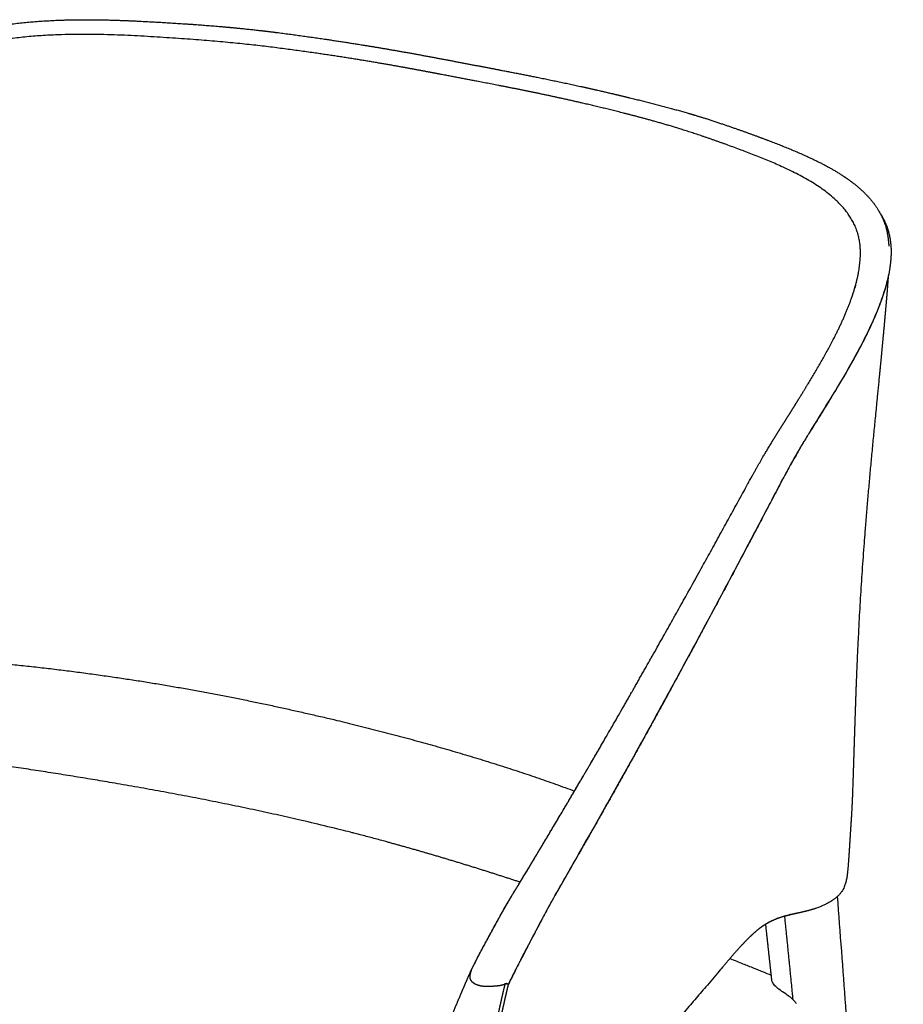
# Model space of a CAD drawing. Header units: millimetres. Extents: x 1682 to 3183, y 1190 to 3069.
# Tile 3 of 9: x 1919 to 2123, y 1536 to 1763. Entities that reach past the tile are written whole.
import ezdxf

# ---------------------------------------------------------------- set-up
doc = ezdxf.new("R2010")
doc.units = ezdxf.units.MM
doc.header["$MEASUREMENT"] = 0
doc.layers.add('2DVýkres$viditelné$tečné', color=7, linetype='Continuous', true_color=0x000000)
doc.layers.add('2DVýkres$viditelné$čáry', color=7, linetype='Continuous', true_color=0x000000)

msp = doc.modelspace()

# ---------------------------------------------------------------- linework, layer by layer
at = {"layer": '2DVýkres$viditelné$tečné'}
msp.add_open_spline([(2095.29, 1556.07), (2096.25, 1546.52), (2097.2, 1536.97)], degree=2, dxfattribs=at)
msp.add_rational_spline([(2023.15, 1543.63), (2022.94, 1543.14), (2022.82, 1542.66), (2022.79, 1542.27), (2022.77, 1541.89), (2022.85, 1541.57), (2023.02, 1541.33), (2023.38, 1540.83), (2024.03, 1540.45), (2024.74, 1540.23), (2025.45, 1540), (2026.23, 1539.93), (2027.42, 1539.97), (2028.07, 1539.99), (2028.72, 1540.04), (2029.37, 1540.11), (2029.68, 1540.14), (2029.99, 1540.2), (2030.3, 1540.28), (2030.5, 1540.33), (2030.69, 1540.39), (2030.89, 1540.46)], [2089.58207798, 2094.64841999, 2110.56400829, 2116.83098964, 2123.097971, 2119.71634542, 2106.6861129, 2080.62564787, 2079.39157725, 2078.73098094, 2078.07038462, 2077.9832626, 2078.15087537, 2077.28701238, 2077.28701238, 2078.15087537, 2074.1322679, 2074.1322679, 2078.15087537, 2077.75020414, 2077.75020414, 2078.15087537], degree=3, knots=[0, 0, 0, 0, 2.985643, 2.985643, 2.985643, 5.971286, 5.971286, 5.971286, 11.942573, 11.942573, 11.942573, 17.913859, 17.913859, 17.913859, 18.865703, 18.865703, 18.865703, 19.325547, 19.325547, 19.325547, 19.627848, 19.627848, 19.627848, 19.627848], dxfattribs=at)
at = {"layer": '2DVýkres$viditelné$čáry'}
for points, weights, knots in [([(1716.95, 1622.27), (1717.21, 1622.98), (1717.51, 1623.68), (1718.21, 1625.04), (1718.6, 1625.7), (1719.01, 1626.33), (1719.44, 1626.99), (1719.89, 1627.61), (1720.81, 1628.81), (1721.28, 1629.38), (1721.78, 1629.92), (1722.66, 1630.88), (1723.55, 1631.78), (1725.42, 1633.59), (1726.29, 1634.38), (1727.26, 1635.27), (1727.64, 1635.62), (1728.28, 1636.2), (1729.36, 1637.18), (1731.08, 1638.7), (1732.57, 1639.91), (1733.61, 1640.76), (1736.08, 1642.76), (1738.42, 1644.66), (1742.86, 1648.24), (1745.3, 1650.21), (1752.52, 1655.97), (1757.33, 1659.78), (1762.46, 1663.76), (1772.12, 1671.27), (1782.17, 1678.82), (1791.78, 1685.93), (1792.95, 1686.79), (1795.34, 1688.56), (1800.33, 1692.23), (1806.78, 1696.95), (1815.71, 1703.44), (1823.05, 1708.75), (1827.76, 1712.17), (1828.77, 1712.9), (1832.83, 1715.85), (1835.93, 1718.11), (1839.83, 1721.02), (1841.26, 1722.09), (1842.67, 1723.14), (1845.12, 1724.97), (1846.3, 1725.86), (1849.76, 1728.43), (1852.03, 1730.11), (1854.44, 1731.87), (1857.7, 1734.26), (1860.88, 1736.55), (1867.81, 1741.32), (1871.54, 1743.78), (1882.42, 1750.37), (1891.05, 1754.96), (1900.13, 1757.91), (1908.15, 1760.51), (1916.66, 1761.88), (1929.79, 1762.61), (1933.89, 1762.65), (1941.85, 1762.51), (1945.65, 1762.34), (1949.5, 1762.13), (1955.89, 1761.78), (1962.71, 1761.32), (1969, 1760.71), (1971.62, 1760.46), (1974.17, 1760.18), (1979.06, 1759.58), (1981.25, 1759.29), (1983.52, 1758.98), (1989.95, 1758.09), (1996.18, 1757.14), (2005.7, 1755.53), (2008.85, 1754.97), (2016.07, 1753.64), (2019.87, 1752.91), (2023.86, 1752.15), (2027.86, 1751.39), (2031.69, 1750.66), (2038.85, 1749.25), (2041.94, 1748.62), (2051.18, 1746.64), (2057.04, 1745.28), (2062.93, 1743.81), (2065.03, 1743.28), (2067.02, 1742.77), (2071.38, 1741.58), (2073.6, 1740.94), (2075.81, 1740.26), (2081.15, 1738.61), (2086.56, 1736.69), (2091.48, 1734.83), (2093.22, 1734.16), (2096.42, 1732.92), (2100.72, 1731.05), (2104.4, 1729.25), (2107.6, 1727.45), (2110.44, 1725.55), (2112.86, 1723.6), (2114.9, 1721.57), (2116.05, 1720.08), (2116.55, 1719.33), (2116.69, 1719.11), (2116.95, 1718.69), (2117.41, 1717.88), (2118.1, 1716.49), (2118.54, 1715.23), (2118.76, 1714.37), (2118.84, 1714.04), (2118.91, 1713.7), (2118.98, 1713.36), (2119.07, 1712.89), (2119.14, 1712.38), (2119.25, 1711.42), (2119.29, 1710.95), (2119.32, 1710.44)], [2325.9418302, 2326.22542431, 2326.51656916, 2327.20745124, 2327.60298624, 2328.06668995, 2328.54418965, 2329.07328556, 2330.22834509, 2330.84670079, 2331.50317928, 2332.68004903, 2333.93587469, 2336.700914, 2338.06843172, 2339.6225069, 2339.6225069, 2339.6225069, 2339.6225069, 2339.6225069, 2339.6225069, 2339.6225069, 2343.12419406, 2346.46603875, 2352.79317811, 2356.29118966, 2366.64443508, 2373.57759725, 2380.92929503, 2394.90978055, 2409.3811482, 2423.25117522, 2423.25117522, 2423.25117522, 2423.25117522, 2423.25117522, 2423.25117522, 2423.25117522, 2423.25117522, 2423.25117522, 2429.21902315, 2433.81705897, 2440.06191646, 2442.37294766, 2444.67673461, 2448.71420754, 2450.68416014, 2456.42853304, 2460.21482651, 2464.20157176, 2469.60138626, 2474.81417018, 2485.67438684, 2491.27416971, 2506.31960214, 2516.77405145, 2523.0719566, 2528.66212255, 2531.08901677, 2531.19494253, 2530.7421876, 2529.23763121, 2528.23323403, 2527.08919729, 2525.18936038, 2522.8232474, 2519.96065503, 2518.76702397, 2517.48120167, 2514.78632052, 2513.4840696, 2512.0844245, 2508.13906253, 2503.96214545, 2496.92239481, 2494.48475031, 2488.69480271, 2485.50385672, 2482.13458391, 2478.76508365, 2475.52107811, 2469.18857761, 2466.36442211, 2457.60544614, 2451.62089802, 2445.22454919, 2442.95501844, 2440.74744233, 2435.70754157, 2433.01702844, 2430.1736767, 2423.35559055, 2415.56833562, 2408.09749547, 2408.09749547, 2408.09749547, 2408.09749547, 2408.09749547, 2408.09749547, 2408.09749547, 2408.09749547, 2408.09749547, 2408.09749547, 2408.09749547, 2408.09749547, 2408.09749547, 2408.09749547, 2408.09749547, 2408.09749547, 2408.09749547, 2407.37238797, 2407.37238797, 2408.09749547, 2407.04556149, 2405.9769175, 2404.18090922, 2403.36305141, 2402.64929966], [0, 0, 0, 0, 3.841069, 3.841069, 7.796497, 7.796497, 7.796497, 11.870658, 11.870658, 15.934007, 15.934007, 15.934007, 23.032297, 23.032297, 30.702459, 30.702459, 30.702459, 31.443303, 31.978173, 32.821807, 34.788577, 34.788577, 34.788577, 54.746351, 54.746351, 74.517857, 74.517857, 107.966054, 107.966054, 107.966054, 183.157414, 183.157414, 183.157414, 185.268697, 187.501198, 192.209139, 196.940856, 203.620706, 205.443346, 205.443346, 205.443346, 235.635485, 235.635485, 235.635485, 249.369654, 249.369654, 259.974204, 259.974204, 277.348568, 277.348568, 277.348568, 306.050716, 306.050716, 336.929958, 336.929958, 393.595838, 393.595838, 393.595838, 442.712442, 442.712442, 465.04566, 465.04566, 486.164915, 486.164915, 486.164915, 522.429455, 522.429455, 522.429455, 537.069643, 537.069643, 550.119056, 550.119056, 550.119056, 587.033655, 587.033655, 605.961807, 605.961807, 629.633667, 629.633667, 629.633667, 653.300355, 653.300355, 672.229358, 672.229358, 709.163709, 709.163709, 709.163709, 722.22078, 722.22078, 736.864994, 736.864994, 736.864994, 773.15115, 773.15115, 773.15115, 775.882314, 778.157475, 780.000101, 781.856961, 783.518446, 784.987987, 786.400093, 787.718051, 787.718051, 787.718051, 788.108961, 788.43202, 789.076194, 790.375223, 790.375223, 790.375223, 790.87589, 790.87589, 790.87589, 795.207985, 795.207985, 798.804487, 798.804487, 798.804487, 798.804487]), ([(2110.67, 1698.27), (2112.52, 1703.51), (2113.39, 1708.57), (2112.32, 1712.82), (2109.87, 1722.55), (2097.24, 1728.07), (2086.06, 1732.3), (2080.53, 1734.39), (2075.34, 1736.17), (2070.78, 1737.59), (2066.24, 1739), (2062.32, 1740.04), (2058.62, 1740.99), (2043.98, 1744.73), (2032.85, 1746.81), (2021.81, 1748.93), (2010.85, 1751.03), (1999.97, 1753.18), (1983.3, 1755.47), (1979.15, 1756.04), (1974.65, 1756.62), (1969.11, 1757.17), (1963.59, 1757.72), (1957.04, 1758.23), (1949.72, 1758.67), (1935.12, 1759.54), (1917.46, 1760.1), (1900.96, 1754.71), (1884.31, 1749.28), (1868.46, 1737.67), (1857.11, 1729.05), (1851.36, 1724.69), (1846.79, 1721.11), (1843.03, 1718.15), (1839.25, 1715.18), (1836.29, 1712.83), (1832.64, 1710.02), (1817.85, 1698.63), (1791.25, 1679.23), (1767.55, 1660.57), (1755.43, 1651.03), (1744.1, 1641.7), (1739.14, 1637.6), (1736.65, 1635.53), (1735.8, 1634.81), (1733.53, 1632.03), (1732.11, 1630.27), (1730.73, 1628.48), (1729.4, 1626.65), (1728.73, 1625.72), (1728.07, 1624.78), (1727.42, 1623.82), (1726.85, 1622.95), (1726.35, 1622.16), (1725.93, 1621.42)], [2365.51418107, 2377.6875153, 2390.10066978, 2401.69661237, 2428.66406535, 2451.21172031, 2468.96914694, 2477.84786026, 2485.52901649, 2491.82001364, 2498.11101078, 2503.01184884, 2507.41124972, 2525.00885325, 2534.58346203, 2544.10314681, 2553.6228316, 2563.08759239, 2572.49643745, 2574.84864871, 2577.19736524, 2579.55112781, 2581.90489038, 2584.263699, 2586.33236258, 2590.46968975, 2593.4464368, 2581.74599788, 2570.04555895, 2543.66793407, 2524.13415525, 2514.36726584, 2506.31133794, 2499.98212392, 2493.6529099, 2489.05040976, 2483.37563926, 2460.67655729, 2420.82114977, 2385.06209926, 2367.182574, 2350.32713801, 2342.99147282, 2339.32364022, 2338.03575033, 2334.81845449, 2334.2238156, 2334.2238156, 2334.81845449, 2334.53879572, 2334.53879572, 2334.81845449, 2328.39568125, 2316.36401851, 2321.00757207], [416.894766, 416.894766, 416.894766, 416.894766, 447.354102, 447.354102, 447.354102, 518.190148, 518.190148, 518.190148, 553.608171, 553.608171, 553.608171, 589.026194, 589.026194, 589.026194, 730.698286, 730.698286, 730.698286, 872.370378, 872.370378, 872.370378, 907.788401, 907.788401, 907.788401, 943.206424, 943.206424, 943.206424, 1014.04247, 1014.04247, 1014.04247, 1084.878516, 1084.878516, 1084.878516, 1120.296539, 1120.296539, 1120.296539, 1155.714561, 1155.714561, 1155.714561, 1297.386653, 1297.386653, 1297.386653, 1368.222699, 1368.222699, 1368.222699, 1403.640722, 1403.640722, 1403.640722, 1406.940473, 1406.940473, 1406.940473, 1408.623866, 1408.623866, 1408.623866, 1417.478371, 1417.478371, 1417.478371, 1417.478371]), ([(2117.34, 1718), (2118.04, 1716.9), (2118.6, 1715.76), (2119, 1714.58), (2119.49, 1713.14), (2119.74, 1711.66), (2119.82, 1710.17), (2119.9, 1708.67), (2119.8, 1707.16), (2119.58, 1705.64), (2119.57, 1705.61), (2119.57, 1705.58), (2119.56, 1705.54)], [2417.70749935, 2414.49090721, 2411.26019393, 2408.0467391, 2404.12813577, 2400.23007784, 2396.37289762, 2392.52245572, 2388.71507189, 2384.94912844, 2384.86787966, 2384.78665069, 2384.70544179], [221.117261, 221.117261, 221.117261, 221.117261, 233.361331, 233.361331, 233.361331, 248.279055, 248.279055, 248.279055, 263.158629, 263.158629, 263.158629, 263.479501, 263.479501, 263.479501, 263.479501]), ([(2119.24, 1703.72), (2119.06, 1702.88), (2118.85, 1702.04), (2118.62, 1701.2), (2118.19, 1699.67), (2117.67, 1698.13), (2117.08, 1696.59), (2116.2, 1694.31), (2115.18, 1692.03), (2114.04, 1689.74), (2112.04, 1685.7), (2109.71, 1681.65), (2107.27, 1677.59), (2106.32, 1676.01), (2105.35, 1674.44), (2104.38, 1672.87), (2103.4, 1671.28), (2102.42, 1669.69), (2101.43, 1668.11), (2100.43, 1666.49), (2099.44, 1664.87), (2098.48, 1663.23), (2097.35, 1661.3), (2096.25, 1659.34), (2095.2, 1657.36), (2094.41, 1655.87), (2093.62, 1654.39), (2092.85, 1652.9), (2091.95, 1651.19), (2091.06, 1649.49), (2090.16, 1647.78), (2088.34, 1644.33), (2086.51, 1640.87), (2084.68, 1637.42), (2080.87, 1630.24), (2077.03, 1623.07), (2073.17, 1615.92), (2069.11, 1608.41), (2065.01, 1600.92), (2060.87, 1593.46), (2058.72, 1589.59), (2056.56, 1585.73), (2054.38, 1581.88), (2052.15, 1577.92), (2049.91, 1573.97), (2047.66, 1570.03), (2047.1, 1569.05), (2046.54, 1568.07), (2045.98, 1567.09), (2045.4, 1566.08), (2044.83, 1565.07), (2044.25, 1564.06), (2043.76, 1563.21), (2043.28, 1562.36), (2042.79, 1561.51), (2042.55, 1561.1), (2042.32, 1560.69), (2042.08, 1560.27), (2041.79, 1559.75), (2041.5, 1559.23), (2041.21, 1558.71), (2040.57, 1557.54), (2039.94, 1556.38), (2039.32, 1555.2), (2038.98, 1554.56), (2038.64, 1553.91), (2038.29, 1553.25), (2037.98, 1552.66), (2037.68, 1552.08), (2037.36, 1551.48), (2036.77, 1550.35), (2036.18, 1549.21), (2035.59, 1548.07), (2035.27, 1547.46), (2034.95, 1546.84), (2034.63, 1546.22), (2034.3, 1545.59), (2033.98, 1544.96), (2033.66, 1544.33), (2032.98, 1543.01), (2032.31, 1541.68), (2031.66, 1540.35)], [1, 0.99962156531, 0.99962156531, 1, 0.998449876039, 0.996916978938, 0.995398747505, 0.993162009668, 0.990957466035, 0.98877880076, 0.984951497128, 0.981204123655, 0.977484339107, 0.977474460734, 0.977474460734, 0.977484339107, 0.97748428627, 0.97748428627, 0.977484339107, 0.976038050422, 0.974591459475, 0.973139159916, 0.973016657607, 0.973016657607, 0.973139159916, 0.973132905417, 0.973132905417, 0.973139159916, 0.973138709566, 0.973138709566, 0.973139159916, 0.973138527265, 0.973138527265, 0.973139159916, 0.973134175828, 0.973134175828, 0.973139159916, 0.97312823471, 0.97312823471, 0.973139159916, 0.973135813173, 0.973135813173, 0.973139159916, 0.973137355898, 0.973137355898, 0.973139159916, 0.972405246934, 0.971671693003, 0.970940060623, 0.970193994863, 0.96945004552, 0.968703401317, 0.968073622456, 0.967441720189, 0.966810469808, 0.966809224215, 0.966809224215, 0.966810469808, 0.96680020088, 0.96680020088, 0.966810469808, 0.966786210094, 0.966786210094, 0.966810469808, 0.966447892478, 0.966090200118, 0.965735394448, 0.965417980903, 0.965102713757, 0.964789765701, 0.964788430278, 0.964788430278, 0.964789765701, 0.964488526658, 0.964192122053, 0.963902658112, 0.963901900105, 0.963901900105, 0.963902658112, 0.963872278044, 0.963872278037, 0.963902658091], [0, 0, 0, 0, 1.264551, 1.264551, 1.264551, 16.119347, 16.119347, 16.119347, 38.004228, 38.004228, 38.004228, 76.440889, 76.440889, 76.440889, 79.134601, 79.134601, 79.134601, 81.862447, 81.862447, 81.862447, 96.773581, 96.773581, 96.773581, 100.048304, 100.048304, 100.048304, 102.505083, 102.505083, 102.505083, 105.316267, 105.316267, 105.316267, 111.026458, 111.026458, 111.026458, 122.896698, 122.896698, 122.896698, 135.366584, 135.366584, 135.366584, 141.828018, 141.828018, 141.828018, 148.460126, 148.460126, 148.460126, 155.704739, 155.704739, 155.704739, 163.092288, 163.092288, 163.092288, 169.323804, 169.323804, 169.323804, 170.018125, 170.018125, 170.018125, 170.892045, 170.892045, 170.892045, 172.828666, 172.828666, 172.828666, 176.957675, 176.957675, 176.957675, 180.651198, 180.651198, 180.651198, 182.523842, 182.523842, 182.523842, 186.235085, 186.235085, 186.235085, 187.268981, 187.268981, 187.268981, 189.44022, 189.44022, 189.44022, 189.44022]), ([(2119.18, 1703.45), (2119.12, 1702.61), (2119.06, 1701.76), (2118.99, 1700.92), (2118.85, 1699.03), (2118.66, 1696.89), (2118.32, 1693.06), (2118.13, 1690.95), (2117.52, 1684.44), (2117.03, 1679.38), (2116.58, 1674.88), (2116.26, 1671.67), (2115.72, 1666.2), (2114.79, 1656.33), (2113.48, 1641.14), (2112.64, 1628.2), (2112.23, 1619.65), (2112, 1614.95), (2111.8, 1609.87), (2111.54, 1602.27), (2111.45, 1599.6), (2111.29, 1594.58), (2111.18, 1591.18), (2111.1, 1588.5), (2111.07, 1587.86), (2111.03, 1586.64), (2110.96, 1584.48), (2110.87, 1582.22), (2110.77, 1580.25), (2110.69, 1578.84), (2110.64, 1578.17), (2110.61, 1577.78), (2110.56, 1576.92), (2110.4, 1574.51), (2110.21, 1571.4), (2110.02, 1568.53), (2109.87, 1566.71), (2109.73, 1565.6), (2109.66, 1565.11), (2109.62, 1564.91), (2109.55, 1564.52), (2109.4, 1563.81), (2109.15, 1563.01), (2108.75, 1562.16), (2108.41, 1561.66), (2108.22, 1561.43), (2108.03, 1561.19), (2107.61, 1560.73), (2106.58, 1559.86), (2104.95, 1558.86), (2102.63, 1557.89), (2100.9, 1557.39), (2099.99, 1557.17), (2099.74, 1557.11), (2099.49, 1557.05), (2099.24, 1556.99)], [1, 0.999990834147, 0.999990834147, 1, 1.00020786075, 1.00058763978, 1.00133900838, 1.00179865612, 1.00328855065, 1.00455994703, 1.00572528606, 1.00572528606, 1.00572528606, 1.00572528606, 1.00572528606, 1.00572528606, 1.00572528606, 1.00705270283, 1.00843662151, 1.01047406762, 1.01118135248, 1.01249674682, 1.01337926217, 1.01404108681, 1.01404108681, 1.01404108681, 1.01404108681, 1.01404108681, 1.01404108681, 1.01404108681, 1.01404108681, 1.01404108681, 1.01404108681, 1.01404108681, 1.01404108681, 1.01404108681, 1.01404108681, 1.01404108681, 1.01404108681, 1.01404108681, 1.01404108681, 1.01404108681, 1.01404108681, 1.01404108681, 1.01404108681, 1.01404108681, 1.01404108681, 1.01404108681, 1.01404108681, 1.01404108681, 1.01404108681, 1.01404108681, 1.01404108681, 1.01401412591, 1.0140141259, 1.01404108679], [0, 0, 0, 0, 1.234191, 1.234191, 1.234191, 10.996659, 10.996659, 21.476599, 21.476599, 45.383568, 45.383568, 45.383568, 50.082153, 53.419865, 59.860689, 72.3584, 72.3584, 72.3584, 96.195016, 96.195016, 111.36268, 111.36268, 128.051452, 128.051452, 128.051452, 128.988128, 129.826783, 131.212523, 132.290168, 132.709983, 133.276766, 133.276766, 133.276766, 134.532551, 136.806322, 137.824475, 138.741506, 139.462473, 139.462473, 139.462473, 139.758899, 140.046264, 140.526433, 140.969749, 141.412474, 141.412474, 141.412474, 141.853339, 142.317303, 143.376118, 144.630642, 145.996132, 145.996132, 145.996132, 146.372046, 146.372046, 146.372046, 146.372046]), ([(2111.65, 1701.44), (2111.65, 1701.44), (2111.65, 1701.44), (2111.65, 1701.44), (2111.64, 1701.38), (2111.6, 1701.23), (2111.55, 1701.01)], [2377.07598919, 2377.07599446, 2377.07599973, 2377.076005, 2377.6144249, 2378.07167985, 2378.4947994], [14.00968, 14.00968, 14.00968, 14.00968, 14.009696, 14.009696, 14.009696, 15.683583, 15.683583, 15.683583, 15.683583]), ([(2058.19, 1604.32), (2059.22, 1606.12), (2061.28, 1609.74), (2065.55, 1617.27), (2073.95, 1632.23), (2081.22, 1645.42), (2086.31, 1654.68), (2086.82, 1655.62), (2087.28, 1656.47), (2088.21, 1658.13), (2088.66, 1658.95), (2090.07, 1661.44), (2091.04, 1663.09), (2092.09, 1664.82), (2092.91, 1666.17), (2093.73, 1667.48), (2095.16, 1669.74), (2095.85, 1670.84), (2097.84, 1674.02), (2099.13, 1676.09), (2100.47, 1678.29), (2101.1, 1679.33), (2102.29, 1681.31), (2104.42, 1684.98), (2106.69, 1689.15), (2108.94, 1693.82), (2110.16, 1696.83), (2110.67, 1698.27)], [1, 1, 1, 1, 1, 1, 1, 1.00079769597, 1.00151473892, 1.00291694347, 1.0036017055, 1.00569108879, 1.00706964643, 1.00854950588, 1.00970616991, 1.01085553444, 1.01287159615, 1.01385683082, 1.0167267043, 1.01862192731, 1.02063216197, 1.02063216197, 1.02063216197, 1.02063216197, 1.02063216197, 1.02063216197, 1.02063216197, 1.02063216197], [307.889256, 307.889256, 307.889256, 307.889256, 310.917816, 313.970719, 320.536286, 335.971666, 335.971666, 335.971666, 341.661736, 341.661736, 348.482527, 348.482527, 365.112568, 365.112568, 365.112568, 378.565397, 378.565397, 388.978611, 388.978611, 405.952449, 405.952449, 405.952449, 407.724533, 409.323689, 412.149028, 414.658848, 416.894766, 416.894766, 416.894766, 416.894766]), ([(1757.11, 1543.7), (1762.75, 1546.94), (1772.16, 1552.39), (1782.36, 1558.23), (1806.27, 1571.93), (1834.24, 1587.64), (1856.4, 1600.02), (1860.9, 1602.54), (1865.4, 1605.05), (1869.9, 1607.57), (1871.66, 1608.57), (1873.43, 1609.57), (1875.18, 1610.57), (1877.91, 1612.12), (1882.32, 1614.58), (1886.51, 1615.61), (1890.68, 1616.64), (1894.68, 1616.27), (1898.04, 1615.95), (1899.72, 1615.79), (1901.25, 1615.65), (1905.32, 1615.27), (1909.4, 1614.88), (1916.04, 1614.26), (1922.52, 1613.54), (1948.56, 1610.63), (1972.16, 1606.1), (1994.79, 1600.57), (2012.79, 1596.16), (2030.25, 1591.1), (2046.92, 1584.93)], [2392.62979453, 2403.28627527, 2421.42810962, 2441.24199573, 2489.01328436, 2546.5040815, 2593.82009934, 2593.81952676, 2593.81952676, 2593.82009934, 2593.80635692, 2593.80635692, 2593.82009934, 2599.96251177, 2609.78403333, 2614.05604632, 2618.32805932, 2617.05056374, 2615.97536665, 2615.4377681, 2614.95074417, 2613.65006481, 2612.34938545, 2610.23505066, 2607.72474922, 2597.68354342, 2581.30687111, 2561.25147984, 2545.52581929, 2527.53836954, 2505.72289301], [1715.105111, 1715.105111, 1715.105111, 1715.105111, 1773.865818, 1773.865818, 1773.865818, 1915.53791, 1915.53791, 1915.53791, 1923.067669, 1923.067669, 1923.067669, 1926.02718, 1926.02718, 1926.02718, 1996.863226, 1996.863226, 1996.863226, 2067.699272, 2067.699272, 2067.699272, 2103.117295, 2103.117295, 2103.117295, 2138.535318, 2138.535318, 2138.535318, 2280.20741, 2280.20741, 2280.20741, 2391.294109, 2391.294109, 2391.294109, 2391.294109]), ([(2023.15, 1543.63), (2023.54, 1544.48), (2024, 1545.38), (2024.52, 1546.38), (2025.09, 1547.47), (2025.67, 1548.56), (2026.26, 1549.65), (2027.38, 1551.75), (2028.53, 1553.84), (2029.69, 1555.93), (2031.51, 1559.19), (2032.07, 1560.1), (2033.65, 1562.7), (2036.78, 1567.86), (2043.82, 1579.58), (2050.89, 1591.7), (2053.34, 1595.89), (2055.77, 1600.1), (2058.19, 1604.32)], [2089.58207798, 2085.43079449, 2096.29198022, 2102.14796401, 2102.12006642, 2102.12006642, 2102.14796401, 2102.10719513, 2102.10719513, 2102.14796401, 2105.54185364, 2106.9789778, 2111.13451053, 2119.44557598, 2138.6302757, 2159.39840697, 2159.3872737, 2159.3872737, 2159.39840696], [180.39466, 180.39466, 180.39466, 180.39466, 189.249166, 189.249166, 189.249166, 191.053077, 191.053077, 191.053077, 194.535487, 194.535487, 194.535487, 229.95351, 229.95351, 229.95351, 300.789557, 300.789557, 300.789557, 307.889256, 307.889256, 307.889256, 307.889256]), ([(2022.92, 1543.17), (2022.97, 1543.28), (2023.07, 1543.49), (2023.29, 1543.95), (2023.74, 1544.86), (2024.14, 1545.66), (2024.44, 1546.22), (2025.02, 1547.34), (2025.61, 1548.45), (2026.21, 1549.56), (2027.3, 1551.6), (2028.41, 1553.64), (2029.53, 1555.67), (2029.72, 1556), (2030.06, 1556.63), (2030.68, 1557.74), (2031.79, 1559.68), (2032.79, 1561.31), (2033.49, 1562.47), (2035.02, 1564.99), (2036.47, 1567.39), (2039.18, 1571.9), (2040.66, 1574.38), (2045.01, 1581.68), (2047.87, 1586.52), (2050.83, 1591.6), (2051.95, 1593.51), (2053.06, 1595.42), (2054.16, 1597.33)], [1, 1, 1, 1, 1, 1, 1, 0.99998629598, 0.99998629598, 1, 0.999990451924, 0.999990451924, 1, 1, 1, 1, 1, 1, 1, 1.00190975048, 1.00373201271, 1.00719316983, 1.00911147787, 1.01481834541, 1.01865931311, 1.02276387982, 1.02276255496, 1.02276255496, 1.02276387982], [0, 0, 0, 0, 0.168984, 0.351324, 0.731995, 1.657422, 1.657422, 1.657422, 3.498374, 3.498374, 3.498374, 6.88203, 6.88203, 6.88203, 7.44562, 7.922219, 8.739601, 10.716057, 10.716057, 10.716057, 30.569536, 30.569536, 50.276852, 50.276852, 83.734598, 83.734598, 83.734598, 86.961137, 86.961137, 86.961137, 86.961137]), ([(2034.37, 1563.93), (2021.5, 1568.17), (2008.07, 1572.19), (1994.51, 1575.62), (1988.16, 1577.23), (1974.61, 1580.38), (1952.93, 1584.7), (1933.46, 1588.04), (1916.85, 1590.6), (1908.34, 1591.81), (1904, 1592.42), (1901.32, 1592.79), (1898.57, 1593.17), (1894.06, 1593.76), (1892.53, 1593.95), (1890.53, 1594.18), (1889.92, 1594.25), (1889.29, 1594.31)], [2650.7180463, 2665.39557406, 2679.53910614, 2691.77739547, 2691.77739547, 2691.77739547, 2691.77739547, 2691.77739547, 2691.77739547, 2691.77739547, 2691.77739547, 2693.38414672, 2695.04751989, 2697.81550484, 2698.76654511, 2700.01758561, 2700.40641695, 2700.80222495], [-582.62528, -582.62528, -582.62528, -582.62528, -498.459456, -498.459456, -498.459456, -488.878506, -478.154339, -466.172487, -460.020099, -453.617378, -453.617378, -453.617378, -437.774967, -437.774967, -428.384802, -428.384802, -424.270093, -424.270093, -424.270093, -424.270093]), ([(2099.24, 1556.99), (2096.66, 1556.41), (2093.68, 1556.01), (2090.68, 1554.07), (2089.94, 1553.59), (2089.2, 1553.02), (2088.45, 1552.37)], [2457.5217326, 2455.20397547, 2453.53928459, 2446.31241106, 2444.5370215, 2442.42594715, 2440.05229148], [146.372046, 146.372046, 146.372046, 146.372046, 180.151361, 180.151361, 180.151361, 188.449756, 188.449756, 188.449756, 188.449756]), ([(2098.83, 1556.9), (2098.21, 1556.77), (2097.24, 1556.56), (2095.6, 1556.17), (2093.99, 1555.7), (2092.2, 1554.96), (2091.11, 1554.34), (2090.59, 1554.01), (2090.25, 1553.79), (2089.93, 1553.55), (2089.61, 1553.31)], [1, 1, 1, 1, 1, 1, 1, 1, 0.999576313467, 0.999576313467, 1], [0, 0, 0, 0, 0.927968, 1.457926, 2.454362, 3.378025, 4.282529, 4.282529, 4.282529, 4.86827, 4.86827, 4.86827, 4.86827]), ([(2088.45, 1552.37), (2086.91, 1551.03), (2085.4, 1549.4), (2082.96, 1546.64), (2081.83, 1545.3), (2080.69, 1543.95), (2079.23, 1542.23), (2076.26, 1538.74), (2070.13, 1531.6), (2055.66, 1514.93), (2042.59, 1500.14), (2032.72, 1488.95), (2031.98, 1488.1), (2030.59, 1486.53), (2028.2, 1483.79), (2025.81, 1481), (2023.45, 1478.13), (2022.11, 1476.39), (2021.51, 1475.58)], [2440.05229148, 2435.02639068, 2429.04395825, 2419.04215399, 2414.25619448, 2409.51890941, 2409.51890941, 2409.51890941, 2409.51890941, 2409.51890941, 2409.51890941, 2409.51890941, 2409.51890941, 2409.51890941, 2409.51890941, 2409.51890941, 2409.51890941, 2409.51890941, 2409.51890941], [188.449756, 188.449756, 188.449756, 188.449756, 208.232115, 208.232115, 226.425666, 226.425666, 226.425666, 229.717012, 233.119724, 240.167243, 261.956591, 261.956591, 261.956591, 263.604298, 265.024478, 267.259699, 268.972603, 270.4536, 270.4536, 270.4536, 270.4536]), ([(2013.82, 1456.01), (2013.4, 1455.8), (2012.97, 1455.62), (2012.52, 1455.49), (2011.91, 1455.31), (2011.27, 1455.19), (2010.64, 1455.13), (2009.38, 1455.02), (2008.11, 1455.05), (2006.81, 1455.18), (2005.5, 1455.31), (2004.2, 1455.55), (2001.78, 1456.13), (2000.61, 1456.48), (1999.53, 1456.87), (1998.56, 1457.22), (1997.62, 1457.61), (1996.08, 1458.45), (1995.43, 1458.88), (1994.93, 1459.38), (1994.68, 1459.62), (1994.5, 1459.9), (1994.22, 1460.54), (1994.13, 1460.93), (1994.11, 1461.38), (1994.1, 1461.42), (1994.1, 1461.45), (1994.1, 1461.49), (1994.1, 1461.64), (1994.09, 1461.99), (1994.14, 1462.82), (1994.28, 1464.18), (1994.59, 1466.4), (1994.86, 1468.12), (1995.03, 1469.17), (1995.06, 1469.4), (1995.14, 1469.84), (1995.32, 1470.76), (1995.63, 1472.04), (1996.17, 1473.9), (1996.61, 1475.28), (1996.86, 1476.07), (1997.36, 1477.61), (1998.07, 1479.71), (1999.05, 1482.56), (1999.58, 1484.1), (2001.19, 1488.69), (2002.16, 1491.4), (2003.08, 1493.92), (2003.48, 1495.01), (2004.31, 1497.28), (2006, 1501.78), (2008.14, 1507.35), (2010.32, 1512.81), (2012.25, 1517.54), (2013.32, 1520.11), (2013.93, 1521.59), (2014.22, 1522.3), (2014.79, 1523.68), (2016.32, 1527.38), (2017.88, 1531.23), (2019.18, 1534.4), (2019.53, 1535.24), (2020.26, 1536.99), (2020.99, 1538.73), (2021.74, 1540.47), (2022.08, 1541.27), (2022.43, 1542.07), (2022.78, 1542.86)], [1, 0.997483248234, 0.997483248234, 1, 0.996641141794, 0.996641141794, 1, 0.999820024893, 0.999771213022, 0.999859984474, 0.999950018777, 1.00018002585, 1.00079750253, 1.0011926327, 1.0016388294, 1.00203935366, 1.00249035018, 1.00344981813, 1.00395029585, 1.00449533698, 1.00473522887, 1.00499365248, 1.00553183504, 1.00582509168, 1.006048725, 1.00606276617, 1.00607643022, 1.00608972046, 1.00608972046, 1.00608972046, 1.00608972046, 1.00608972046, 1.00608972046, 1.00608972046, 1.00608972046, 1.00608972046, 1.00608972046, 1.00608972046, 1.00608972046, 1.00608972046, 1.00608972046, 1.00608972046, 1.00545173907, 1.00449915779, 1.00319558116, 1.00248379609, 1.00035391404, 0.999096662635, 0.997942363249, 0.997942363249, 0.997942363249, 0.997942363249, 0.997942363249, 0.997942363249, 0.997942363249, 0.997942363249, 0.997942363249, 0.997942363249, 0.997942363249, 0.997942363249, 0.997942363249, 0.997942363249, 0.997942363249, 0.997926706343, 0.997926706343, 0.997942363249, 0.997919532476, 0.997919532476, 0.997942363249], [79.993572, 79.993572, 79.993572, 79.993572, 80.674239, 80.674239, 80.674239, 81.610235, 81.610235, 81.610235, 87.423928, 87.423928, 87.423928, 93.38127, 93.38127, 99.239472, 99.239472, 99.239472, 104.484038, 104.484038, 109.114235, 109.114235, 109.114235, 111.30426, 111.30426, 113.78987, 113.78987, 113.78987, 113.967986, 113.967986, 113.967986, 114.199631, 114.466689, 115.185848, 116.194968, 117.740108, 117.740108, 117.740108, 118.077868, 118.396034, 119.105689, 120.008091, 121.218919, 121.218919, 121.218919, 130.576367, 130.576367, 139.36186, 139.36186, 154.289072, 154.289072, 154.289072, 155.992485, 157.817603, 161.310951, 164.696875, 166.419006, 168.761981, 168.761981, 168.761981, 169.881412, 170.943732, 174.610009, 175.946565, 175.946565, 175.946565, 178.709926, 178.709926, 178.709926, 179.979635, 179.979635, 179.979635, 179.979635]), ([(2030.93, 1540.56), (2030.71, 1539.71), (2030.51, 1538.86), (2030.31, 1538.01), (2030.22, 1537.6), (2030.12, 1537.19), (2030.03, 1536.78), (2029.94, 1536.37), (2029.85, 1535.97), (2029.76, 1535.57), (2029.58, 1534.77), (2029.41, 1533.98), (2029.24, 1533.18), (2029.05, 1532.31), (2028.86, 1531.44), (2028.68, 1530.57), (2028.35, 1529.04), (2028.03, 1527.5), (2027.7, 1525.96), (2027.06, 1522.91), (2026.42, 1519.86), (2025.79, 1516.8), (2025.47, 1515.28), (2025.16, 1513.76), (2024.84, 1512.24), (2024.53, 1510.73), (2024.21, 1509.21), (2023.9, 1507.7), (2023.28, 1504.7), (2022.66, 1501.71), (2022.04, 1498.71), (2021.44, 1495.77), (2020.84, 1492.83), (2020.24, 1489.89), (2019.94, 1488.43), (2019.65, 1486.99), (2019.36, 1485.54), (2019.06, 1484.09), (2018.77, 1482.64), (2018.48, 1481.2), (2018.19, 1479.76), (2017.9, 1478.32), (2017.61, 1476.88), (2017.32, 1475.45), (2017.03, 1474.02), (2016.75, 1472.59), (2016.46, 1471.16), (2016.18, 1469.73), (2015.91, 1468.31), (2015.71, 1467.31), (2015.52, 1466.31), (2015.34, 1465.31), (2015.24, 1464.7), (2015.14, 1464.09), (2015.05, 1463.47), (2014.98, 1463.01), (2014.91, 1462.56), (2014.85, 1462.1), (2014.8, 1461.74), (2014.74, 1461.38), (2014.69, 1461.01), (2014.62, 1460.55), (2014.55, 1460.09), (2014.48, 1459.62), (2014.43, 1459.25), (2014.37, 1458.87), (2014.31, 1458.5), (2014.26, 1458.14), (2014.2, 1457.79), (2014.16, 1457.46), (2014.11, 1457.17), (2014.07, 1456.88), (2014.03, 1456.58), (2014, 1456.39), (2013.98, 1456.19), (2013.96, 1456), (2013.95, 1455.92), (2013.95, 1455.87), (2013.96, 1455.87)], [2124.48901645, 2124.43674832, 2124.43674832, 2124.48901645, 2124.48331064, 2124.48331064, 2124.48901645, 2124.70884816, 2124.93932596, 2125.17648083, 2125.17146638, 2125.17146638, 2125.17648083, 2125.17476088, 2125.17476088, 2125.17648083, 2125.1754556, 2125.1754556, 2125.17648083, 2125.17588452, 2125.17588452, 2125.17648083, 2126.26589526, 2127.35237284, 2128.44393513, 2129.53549859, 2130.63214678, 2131.73894274, 2131.73848247, 2131.73848247, 2131.73894274, 2131.73858581, 2131.73858581, 2131.73894274, 2132.91598046, 2134.10298944, 2135.29774324, 2136.50085931, 2137.71182899, 2138.92765608, 2140.14346087, 2141.36412288, 2142.58705699, 2142.58583321, 2142.58583321, 2142.58705699, 2142.58479717, 2142.58479717, 2142.58705699, 2142.5078362, 2142.5078362, 2142.58705699, 2142.50212299, 2142.50212299, 2142.58705699, 2142.57696874, 2142.57696874, 2142.58705699, 2142.88051032, 2143.16688226, 2143.44454731, 2143.43868185, 2143.43868185, 2143.44454731, 2143.73367672, 2144.04000413, 2144.38626294, 2144.72517111, 2145.1023333, 2145.53884105, 2145.51177171, 2145.51177171, 2145.53884105, 2145.10725189, 2145.10725189, 2145.53884105, 2145.94311324, 2146.37190508, 2146.80448512], [5.177213, 5.177213, 5.177213, 5.177213, 6.455728, 6.455728, 6.455728, 7.071398, 7.071398, 7.071398, 8.942495, 8.942495, 8.942495, 10.135269, 10.135269, 10.135269, 11.432609, 11.432609, 11.432609, 13.727345, 13.727345, 13.727345, 18.281987, 18.281987, 18.281987, 25.755393, 25.755393, 25.755393, 33.228806, 33.228806, 33.228806, 37.699256, 37.699256, 37.699256, 42.083396, 42.083396, 42.083396, 49.504899, 49.504899, 49.504899, 56.978346, 56.978346, 56.978346, 64.451656, 64.451656, 64.451656, 66.584714, 66.584714, 66.584714, 68.70838, 68.70838, 68.70838, 70.192752, 70.192752, 70.192752, 71.100335, 71.100335, 71.100335, 71.775905, 71.775905, 71.775905, 73.658804, 73.658804, 73.658804, 74.342155, 74.342155, 74.342155, 76.232495, 76.232495, 76.232495, 78.082706, 78.082706, 78.082706, 78.515581, 78.515581, 78.515581, 78.802249, 78.802249, 78.802249, 79.894864, 79.894864, 79.894864, 79.894864]), ([(2031.66, 1540.35), (2031.46, 1539.55), (2031.26, 1538.76), (2031.08, 1537.96), (2030.99, 1537.56), (2030.9, 1537.16), (2030.8, 1536.76), (2030.71, 1536.36), (2030.63, 1535.96), (2030.54, 1535.57), (2030.36, 1534.78), (2030.19, 1533.99), (2030.02, 1533.2), (2029.83, 1532.34), (2029.65, 1531.47), (2029.46, 1530.61), (2029.14, 1529.07), (2028.81, 1527.54), (2028.49, 1526), (2027.85, 1522.95), (2027.21, 1519.9), (2026.57, 1516.85), (2026.25, 1515.33), (2025.94, 1513.81), (2025.62, 1512.29), (2025.31, 1510.77), (2024.99, 1509.26), (2024.68, 1507.75), (2024.06, 1504.76), (2023.44, 1501.77), (2022.83, 1498.77), (2022.22, 1495.84), (2021.62, 1492.9), (2021.02, 1489.96), (2020.73, 1488.51), (2020.43, 1487.06), (2020.14, 1485.62), (2019.84, 1484.17), (2019.55, 1482.73), (2019.26, 1481.28), (2018.97, 1479.84), (2018.68, 1478.41), (2018.39, 1476.97), (2018.1, 1475.54), (2017.81, 1474.11), (2017.53, 1472.68), (2017.24, 1471.25), (2016.96, 1469.83), (2016.68, 1468.4), (2016.49, 1467.41), (2016.3, 1466.42), (2016.12, 1465.42), (2016.02, 1464.81), (2015.92, 1464.21), (2015.83, 1463.6), (2015.76, 1463.14), (2015.69, 1462.68), (2015.63, 1462.22), (2015.58, 1461.86), (2015.52, 1461.49), (2015.47, 1461.12), (2015.4, 1460.66), (2015.33, 1460.2), (2015.26, 1459.73), (2015.21, 1459.36), (2015.15, 1459), (2015.1, 1458.65), (2015.05, 1458.31), (2015, 1457.97), (2014.95, 1457.67), (2014.91, 1457.41), (2014.88, 1457.14), (2014.84, 1456.87), (2014.82, 1456.71), (2014.8, 1456.55), (2014.78, 1456.38), (2014.78, 1456.37), (2014.78, 1456.36), (2014.78, 1456.35), (2014.78, 1456.35), (2014.78, 1456.35), (2014.78, 1456.36), (2014.78, 1456.38), (2014.78, 1456.4), (2014.77, 1456.42), (2014.77, 1456.43), (2014.77, 1456.45), (2014.76, 1456.47), (2014.75, 1456.49)], [0.999999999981, 0.999974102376, 0.999974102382, 1, 0.999997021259, 0.999997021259, 1, 1.00010175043, 1.00020909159, 1.00031951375, 1.00031709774, 1.00031709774, 1.00031951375, 1.00031868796, 1.00031868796, 1.00031951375, 1.00031902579, 1.00031902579, 1.00031951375, 1.00031923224, 1.00031923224, 1.00031951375, 1.00083219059, 1.0013434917, 1.00185697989, 1.00237043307, 1.00288607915, 1.00340643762, 1.00340622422, 1.00340622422, 1.00340643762, 1.00340627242, 1.00340627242, 1.00340643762, 1.00395979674, 1.00451787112, 1.00507965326, 1.00564536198, 1.00621487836, 1.00678676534, 1.00735862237, 1.00793285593, 1.00850806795, 1.00850749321, 1.00850749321, 1.00850806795, 1.00850699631, 1.00850699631, 1.00850806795, 1.00847095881, 1.00847095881, 1.00850806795, 1.00846826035, 1.00846826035, 1.00850806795, 1.00850390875, 1.00850390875, 1.00850806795, 1.00864765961, 1.00878434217, 1.00891615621, 1.00891446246, 1.00891446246, 1.00891615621, 1.00904980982, 1.00918955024, 1.00934482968, 1.0094963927, 1.00966327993, 1.00985337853, 1.00983928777, 1.00983928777, 1.00985337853, 1.00969793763, 1.00969793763, 1.00985337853, 1.00985337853, 1.00985337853, 1.00985337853, 1.00985337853, 1.00985337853, 1.00985337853, 1.00985337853, 1.00985337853, 1.00985337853, 1.00985337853, 1.00838127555, 1.00838127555, 1.00985337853], [189.44022, 189.44022, 189.44022, 189.44022, 190.635605, 190.635605, 190.635605, 191.235568, 191.235568, 191.235568, 193.103724, 193.103724, 193.103724, 194.285305, 194.285305, 194.285305, 195.576418, 195.576418, 195.576418, 197.867579, 197.867579, 197.867579, 202.420488, 202.420488, 202.420488, 209.893618, 209.893618, 209.893618, 217.366315, 217.366315, 217.366315, 221.83103, 221.83103, 221.83103, 226.209657, 226.209657, 226.209657, 233.630816, 233.630816, 233.630816, 241.103731, 241.103731, 241.103731, 248.576273, 248.576273, 248.576273, 250.707536, 250.707536, 250.707536, 252.830248, 252.830248, 252.830248, 254.307369, 254.307369, 254.307369, 255.206313, 255.206313, 255.206313, 255.883525, 255.883525, 255.883525, 257.767888, 257.767888, 257.767888, 258.45189, 258.45189, 258.45189, 260.342605, 260.342605, 260.342605, 262.191995, 262.191995, 262.191995, 262.584332, 262.584332, 262.584332, 262.824257, 262.824257, 262.824257, 262.837637, 262.841174, 262.842629, 262.844056, 262.849468, 262.861375, 262.870798, 262.881745, 262.881745, 262.881745, 262.914031, 262.914031, 262.914031, 262.914031])]:
    msp.add_rational_spline(points, weights, degree=3, knots=knots, dxfattribs=at)
for points, knots in [([(2119.56, 1705.54), (2119.36, 1704.17), (2118.73, 1701.32), (2117.25, 1696.87), (2115.17, 1691.99), (2112.22, 1686.12), (2108.93, 1680.38), (2104.99, 1673.88), (2101.99, 1669.09), (2099.46, 1664.95), (2098, 1662.48), (2096.36, 1659.58), (2095.02, 1657.08), (2093.64, 1654.46), (2092.48, 1652.23), (2090.41, 1648.31), (2086.75, 1641.37), (2080.01, 1628.66), (2072.13, 1614), (2064.23, 1599.55), (2057.76, 1587.91), (2052.29, 1578.21), (2048.01, 1570.69), (2045.16, 1565.71), (2043.39, 1562.61), (2042.13, 1560.41), (2040.91, 1558.24), (2038.81, 1554.3), (2036.59, 1550.06), (2034.59, 1546.2), (2033.11, 1543.32), (2032.17, 1541.45), (2031.63, 1540.35)], [263.479501, 263.479501, 263.479501, 263.479501, 265.512421, 267.735917, 270.315465, 273.257582, 277.33008, 279.978878, 284.342611, 285.593316, 287.058973, 288.533943, 290.461495, 291.198321, 292.86678, 294.130661, 297.671988, 304.330729, 315.138947, 321.98565, 328.373762, 334.5903, 338.258001, 341.009717, 342.96296, 343.485606, 344.701761, 346.604199, 350.000581, 351.696002, 352.952586, 354.741976, 354.741976, 354.741976, 354.741976]), ([(2110.94, 1699.06), (2110.98, 1699.16), (2111.04, 1699.37), (2111.18, 1699.79), (2111.39, 1700.49), (2111.56, 1701.09), (2111.66, 1701.47)], [0, 0, 0, 0, 0.156281, 0.322098, 0.646734, 1.228799, 1.228799, 1.228799, 1.228799]), ([(2082.71, 1546.33), (2083.24, 1546.13), (2084.24, 1545.74), (2086.07, 1545.01), (2088.73, 1543.95), (2090.91, 1543.07), (2092.26, 1542.5)], [0, 0, 0, 0, 0.825194, 1.564976, 2.877542, 5.007815, 5.007815, 5.007815, 5.007815]), ([(2098.04, 1535.9), (2097.92, 1536.13), (2097.62, 1536.58), (2097.01, 1537.16), (2096.07, 1537.86), (2095.14, 1538.46), (2094.12, 1539.18), (2093.46, 1539.71), (2092.93, 1540.27), (2092.65, 1540.66), (2092.46, 1541.03), (2092.39, 1541.27), (2092.38, 1541.39)], [0, 0, 0, 0, 0.371759, 0.794015, 1.223623, 2.076732, 2.4218, 3.038813, 3.311872, 3.541376, 3.743968, 3.912824, 3.912824, 3.912824, 3.912824])]:
    msp.add_open_spline(points, degree=3, knots=knots, dxfattribs=at)
for points in [[(2122.66, 1358.66), (2115.09, 1459.67), (2107.52, 1560.67)], [(2092.38, 1541.39), (2091.68, 1547.82), (2090.97, 1554.25)]]:
    msp.add_open_spline(points, degree=2, dxfattribs=at)
for points, weights in [([(2022.78, 1542.86), (2022.96, 1543.25), (2023.15, 1543.63)], [1, 0.999835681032, 1]), ([(2031.61, 1540.41), (2031.26, 1540.47), (2030.93, 1540.56)], [1, 0.999156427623, 1]), ([(2031.22, 1540.7), (2031.51, 1540.56), (2031.61, 1540.41)], [1894.75788364, 1642.653732, 1923.11986992])]:
    msp.add_rational_spline(points, weights, degree=2, dxfattribs=at)

doc.saveas('drawing.dxf')
